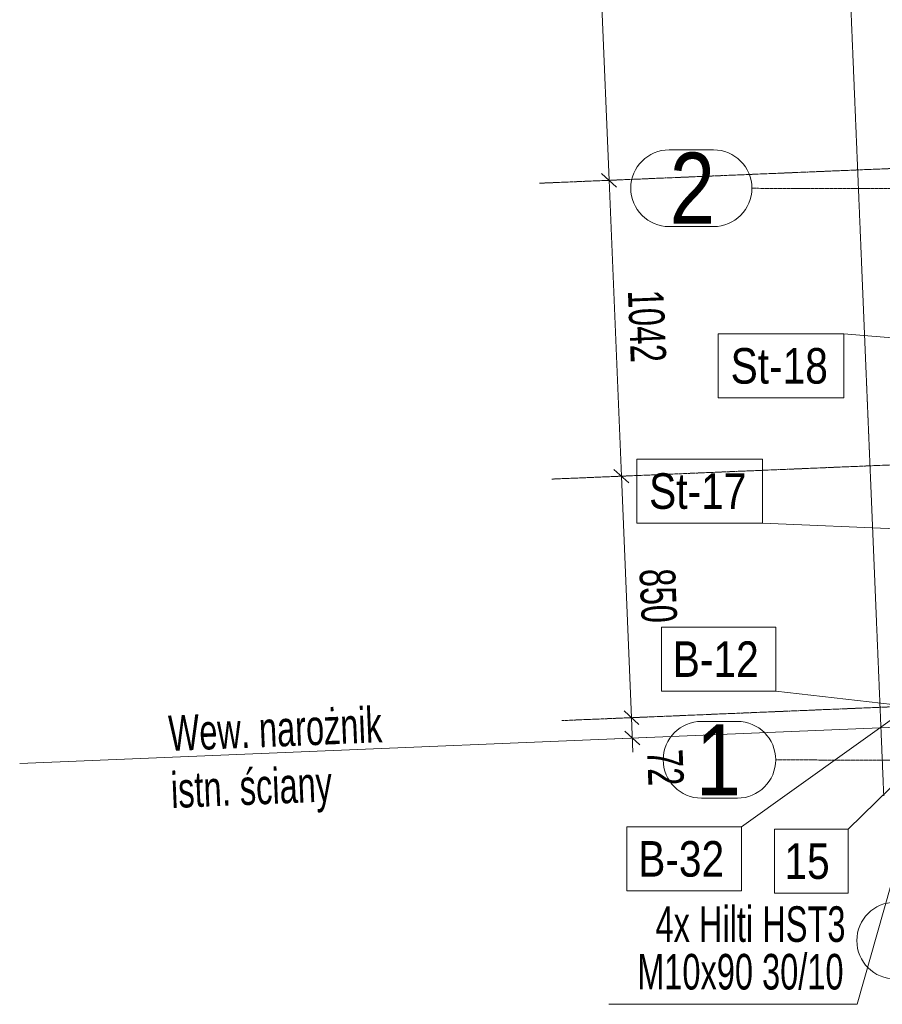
# Model space of a CAD drawing. Header units: millimetres. Extents: x -15129 to 9171, y -18789 to 5877.
# Tile 1 of 256: x -14518 to -11483, y -17633 to -14170. Entities that reach past the tile are written whole.
import ezdxf

# ---------------------------------------------------------------- set-up
doc = ezdxf.new("R2010")
doc.units = ezdxf.units.MM
for name, pattern in [('ACAD_ISO02W100', [15, 12, -3]), ('ACAD_ISO04W100', [30, 24, -3, 0, -3]), ('CENTER', [50.8, 31.75, -6.35, 6.35, -6.35])]:
    doc.linetypes.add(name, pattern=pattern)
for name, color, linetype in [('AS_DIM_ON', 7, 'Continuous'), ('AS_Sciany betonowe', 252, 'Continuous'), ('AS_Siatki', 72, 'Continuous')]:
    doc.layers.add(name, color=color, linetype=linetype)
doc.styles.add('Arial Narrow', font='ARIALN.TTF', dxfattribs={"height": 5})
doc.styles.add('ROMANS', font='ARIALN.TTF', dxfattribs={"width": 0.8})
doc.styles.get("Standard").update_dxf_attribs({"font": 'ARIALN.TTF', "width": 0.8})

msp = doc.modelspace()

# ---------------------------------------------------------------- linework, layer by layer
at = {"color": 5, "linetype": 'CENTER', "lineweight": 13, "ltscale": 0.2}
for p, q in [((-12689.4, -14745.6, 38010), (-9311.7, -14604.7)), ((-12646, -15786.2, 38010), (-10315.2, -15689, 11780.7)), ((-12610.6, -16635.5, 38010), (-11114.8, -16573.1, 21177.4))]:
    msp.add_line(p, q, dxfattribs=at)
at = {"color": 7, "lineweight": 13}
for p, q in [((-11360.5, -15296.8), (-11618, -15275.4)), ((-11158.9, -15973.4), (-11904.7, -15940.8)), ((-11396, -16584.8), (-11857.2, -16531.9)), ((-11365.9, -16785.2), (-11602.7, -17017.4))]:
    msp.add_line(p, q, dxfattribs=at)
for points in [[(-12060.2, -15500.4), (-11618, -15500.4), (-11618, -15275.4), (-12060.2, -15275.4), (-12060.2, -15500.4)], [(-12347, -15940.8), (-11904.7, -15940.8), (-11904.7, -15715.8), (-12347, -15715.8), (-12347, -15940.8)], [(-12259.6, -16531.9), (-11857.2, -16531.9), (-11857.2, -16306.9), (-12259.6, -16306.9), (-12259.6, -16531.9)], [(-11862, -17242.4), (-11602.7, -17242.4), (-11602.7, -17017.4), (-11862, -17017.4), (-11862, -17242.4)]]:
    msp.add_lwpolyline(points, dxfattribs=at)
at = {"layer": 'AS_DIM_ON', "color": 7, "lineweight": 13}
for p, q in [((-12444.4, -14735.4), (-12528.3, -12722.8)), ((-12506.8, -14738), (-12394.4, -14733.3)), ((-12401, -15776), (-12444.4, -14735.4)), ((-12463.4, -15778.6), (-12351, -15773.9)), ((-12365.6, -16625.3), (-12401, -15776)), ((-11175.5, -16435.4), (-11978.7, -17009.4)), ((-12428, -16627.9), (-12315.6, -16623.2)), ((-12360.5, -16747), (-12365.6, -16625.3)), ((-12425, -16699.7), (-12312.6, -16695))]:
    msp.add_line(p, q, dxfattribs=at)
at = {"layer": 'AS_DIM_ON', "linetype": 'ByBlock', "lineweight": -2}
for p, q in [((-12418.4, -14759.3), (-12470.4, -14711.4)), ((-12470.4, -14711.4), (-12418.4, -14759.3)), ((-12375, -15799.9), (-12427, -15752.1)), ((-12427, -15752.1), (-12375, -15799.9)), ((-12339.6, -16649.2), (-12391.6, -16601.3)), ((-12391.6, -16601.3), (-12339.6, -16649.2)), ((-12388.6, -16673.2), (-12336.6, -16721))]:
    msp.add_line(p, q, dxfattribs=at)
at = {"layer": 'AS_DIM_ON', "color": 5, "lineweight": 13}
msp.add_line((-14517.8, -16787), (-11238.1, -16650.2), dxfattribs=at)
at = {"layer": 'AS_DIM_ON', "lineweight": 13}
for p, q in [((-11571.2, -17633.4), (-11351.4, -16854.6, 38020)), ((-12445.5, -17633.4), (-11571.2, -17633.4))]:
    msp.add_line(p, q, dxfattribs=at)
at = {"layer": 'AS_DIM_ON', "color": 7, "lineweight": 13}
msp.add_lwpolyline([(-12381.2, -17234.4), (-11978.7, -17234.4), (-11978.7, -17009.4), (-12381.2, -17009.4), (-12381.2, -17234.4)], dxfattribs=at)
at = {"layer": 'AS_Sciany betonowe', "color": 145, "linetype": 'ACAD_ISO02W100', "lineweight": 13, "ltscale": 0.25}
msp.add_line((-12131.5, -1228.6), (-11477.9, -16899.7), dxfattribs=at)
at = {"layer": 'AS_Siatki', "color": 20, "linetype": 'Continuous', "lineweight": 13, "ltscale": 0.25}
for p, q in [((-12076.8, -14628.1), (-12232.9, -14628.1)), ((-12232.9, -14898.1), (-12076.8, -14898.1)), ((-11993, -16638.3), (-12118.8, -16638.3)), ((-12118.8, -16908.3), (-11993, -16908.3))]:
    msp.add_line(p, q, dxfattribs=at)
at = {"layer": 'AS_Siatki', "color": 20, "linetype": 'ACAD_ISO04W100', "lineweight": 13, "ltscale": 0.25}
for p, q in [((-11691.8, -14764.1), (-11941.8, -14763.5)), ((-11691.9, -14764.1), (41.5, -14790.7)), ((-11691.9, -14764.1), (-11691.8, -14764.1)), ((-11608, -16774.4), (-11858, -16773.8)), ((-11608, -16774.4), (106, -16800.8)), ((-11608, -16774.4), (-11608, -16774.4))]:
    msp.add_line(p, q, dxfattribs=at)
at = {"layer": 'AS_Siatki', "color": 20, "linetype": 'Continuous', "lineweight": 13, "ltscale": 0.25}
for centre, start, end in [((-12232.9, -14763.1), 90, 270), ((-12076.8, -14763.1), 270, 90), ((-12118.8, -16773.3), 90, 270), ((-11993, -16773.3), 270, 90), ((-11437.6, -17409.4), 90, 270)]:
    msp.add_arc(centre, 135, start, end, dxfattribs=at)

# ---------------------------------------------------------------- texts
at = {"color": 7, "lineweight": 13, "style": 'Arial Narrow'}
for s, p in [('St-18', (-12016.7, -15450.4)), ('St-17', (-12303.5, -15890.8)), ('B-12', (-12220.2, -16481.9)), ('15', (-11827.4, -17192.4))]:
    msp.add_text(s, height=125, dxfattribs=at).set_placement(p)
at = {"layer": 'AS_DIM_ON', "color": 7, "lineweight": 13, "style": 'ROMANS', "width": 0.8}
for s, p in [('1042', (-12378.2, -15123.2)), ('850', (-12337.3, -16103.6)), ('72', (-12310.8, -16739.7))]:
    msp.add_text(s, height=125, rotation=272.3883, dxfattribs=at).set_placement(p)
at = {"layer": 'AS_DIM_ON', "color": 5, "lineweight": 13, "width": 0.8}
for s, p in [('Wew. narożnik', (-13991.5, -16742.9)), ('istn. ściany', (-13983.1, -16943.1))]:
    msp.add_text(s, height=125, rotation=2.3883, dxfattribs=at).set_placement(p)
at = {"layer": 'AS_DIM_ON', "color": 7, "lineweight": 13, "style": 'Arial Narrow'}
msp.add_text('B-32', height=125, dxfattribs=at).set_placement((-12341.7, -17184.4))
at = {"layer": 'AS_DIM_ON', "lineweight": 13, "width": 0.8}
for s, p in [('4x Hilti HST3', (-12280.8, -17413.8)), ('M10x90 30/10', (-12345.4, -17581.3))]:
    msp.add_text(s, height=125, dxfattribs=at).set_placement(p)
at = {"layer": 'AS_Siatki', "color": 20, "lineweight": 13, "style": 'Arial Narrow'}
for s, p in [('2', (-12230.9, -14888.1)), ('1', (-12139.5, -16898.3))]:
    msp.add_text(s, height=250, dxfattribs=at).set_placement(p)

doc.saveas('drawing.dxf')
